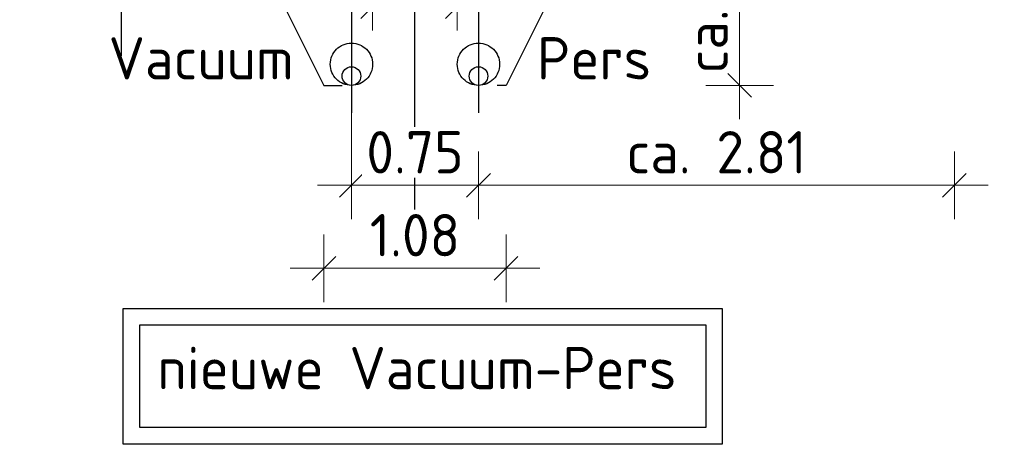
# Model space of a CAD drawing. Header units: metres. Extents: x 149234 to 159511, y 484155 to 486733.
# Tile 21 of 92: x 159050.33 to 159056.15, y 484428.57 to 484431.15. Entities that reach past the tile are written whole.
import ezdxf

# ---------------------------------------------------------------- set-up
doc = ezdxf.new("R2010")
doc.units = ezdxf.units.M
doc.linetypes.add('AM-AS', pattern=[16, 10, -2, 2, -2])
doc.linetypes.add('DASHED2', pattern=[0.375, 0.25, -0.125])
doc.layers.get('0').update_dxf_attribs({"lineweight": 25})
doc.layers.get('Defpoints').update_dxf_attribs({"color": 211, "lineweight": 25})
for name, color, linetype, lineweight in [('N-WE-AM-AS_WEG_GEBIEDSONTSLUITINGSWEG-G', 10, 'AM-AS', 18), ('X-XX-AL-LEGENDA-S', 7, 'Continuous', 25), ('X-XX-AL-M', 7, 'Continuous', 18), ('X-XX-AL-T25', 7, 'Continuous', 25)]:
    doc.layers.add(name, color=color, linetype=linetype, lineweight=lineweight)
doc.styles.add('NLCS-ISO-M100-T25', font='NLCS-ISO.ttf')
doc.dimstyles.new('NLCS-M100-T25-SCHRAP-X_L2_H1', dxfattribs={"dimscale": 0.1, "dimtxt": 2.5, "dimasz": 1.4, "dimexe": 2, "dimexo": 2, "dimgap": 0.7, "dimtad": 1, "dimzin": 0, "dimdsep": 46, "dimtxsty": 'NLCS-ISO-M100-T25', "dimblk": 'OBLIQUE', "dimcen": 0, "dimdle": 2, "dimclrd": 256, "dimclre": 256, "dimclrt": 256, "dimadec": 1, "dimazin": 0, "dimtfac": 1, "dimtofl": 0, "dimtmove": 1, "dimatfit": 0, "dimldrblk": 'OBLIQUE', "dimfxl": 2, "dimfxlon": 1, "dimtfill": 1, "dimtfillclr": 254, "dimtolj": 1, "dimtzin": 0, "dimlwd": 18, "dimlwe": 18, "dimarcsym": 0})

# ---------------------------------------------------------------- blocks, each defined once
blk = doc.blocks.new('_Oblique')
at = {"color": 0, "linetype": 'ByBlock', "lineweight": -2}
blk.add_line((-0.5, -0.5), (0.5, 0.5), dxfattribs=at)
blk = doc.blocks.new('*D95')
at = {"layer": 'Defpoints', "color": 0, "transparency": 16777216}
for p in [(159052.4158, 484431.2241), (159052.4158, 484430.8843), (159052.9158, 484430.8843)]:
    blk.add_point(p, dxfattribs=at)
at = {"layer": 'X-XX-AL-M', "linetype": 'Continuous', "lineweight": 18, "transparency": 16777216}
for p, q in [((159052.4158, 484431.0843), (159052.4158, 484431.4241)), ((159052.9158, 484431.0843), (159052.9158, 484431.4241)), ((159053.1158, 484431.2241), (159052.2158, 484431.2241))]:
    blk.add_line(p, q, dxfattribs=at)
at = {"layer": 'X-XX-AL-M', "transparency": 16777216, "insert": (159052.6658, 484431.4191), "char_height": 0.25, "attachment_point": 5, "style": 'NLCS-ISO-M100-T25', "bg_fill": 3, "box_fill_scale": 1.1, "bg_fill_color": 256, "bg_fill_true_color": 13158600, "bg_fill_transparency": 0}
blk.add_mtext('\\A1;0.50', dxfattribs=at)
at = {"layer": 'X-XX-AL-M', "lineweight": 18, "transparency": 16777216, "xscale": 0.14, "yscale": 0.14, "zscale": 0.14, "rotation": 180}
blk.add_blockref('_Oblique', (159052.4158, 484431.2241), dxfattribs=at)
at = {"layer": 'X-XX-AL-M', "lineweight": 18, "transparency": 16777216, "xscale": 0.14, "yscale": 0.14, "zscale": 0.14}
blk.add_blockref('_Oblique', (159052.9158, 484431.2241), dxfattribs=at)
blk = doc.blocks.new('*D96')
at = {"layer": 'Defpoints', "color": 0, "transparency": 16777216}
for p in [(159052.2908, 484430.5963), (159053.0408, 484430.5963), (159052.2908, 484430.1692)]:
    blk.add_point(p, dxfattribs=at)
at = {"layer": 'X-XX-AL-LEGENDA-S', "linetype": 'Continuous', "lineweight": 18, "transparency": 16777216}
for p, q in [((159052.2908, 484430.3692), (159052.2908, 484429.9692)), ((159053.0408, 484430.3692), (159053.0408, 484429.9692)), ((159053.2408, 484430.1692), (159052.0908, 484430.1692))]:
    blk.add_line(p, q, dxfattribs=at)
at = {"layer": 'X-XX-AL-LEGENDA-S', "lineweight": 18, "transparency": 16777216, "xscale": 0.14, "yscale": 0.14, "zscale": 0.14, "rotation": 180}
blk.add_blockref('_Oblique', (159052.2908, 484430.1692), dxfattribs=at)
at = {"layer": 'X-XX-AL-LEGENDA-S', "lineweight": 18, "transparency": 16777216, "xscale": 0.14, "yscale": 0.14, "zscale": 0.14}
blk.add_blockref('_Oblique', (159053.0408, 484430.1692), dxfattribs=at)
at = {"layer": 'X-XX-AL-LEGENDA-S', "transparency": 16777216, "insert": (159052.6658, 484430.3642), "char_height": 0.25, "attachment_point": 5, "style": 'NLCS-ISO-M100-T25', "bg_fill": 3, "box_fill_scale": 1.1, "bg_fill_color": 256, "bg_fill_true_color": 13158600, "bg_fill_transparency": 0}
blk.add_mtext('\\A1;0.75', dxfattribs=at)
blk = doc.blocks.new('*D136')
at = {"layer": 'Defpoints', "color": 0, "transparency": 16777216}
for p in [(159053.7387, 484431.83), (159054.5825, 484431.83), (159052.2908, 484430.7593)]:
    blk.add_point(p, dxfattribs=at)
at = {"layer": 'X-XX-AL-M', "linetype": 'Continuous', "lineweight": 18, "transparency": 16777216}
for p, q in [((159054.5825, 484430.5593), (159054.5825, 484432.03)), ((159054.3825, 484431.83), (159054.7825, 484431.83)), ((159054.3825, 484430.7593), (159054.7825, 484430.7593))]:
    blk.add_line(p, q, dxfattribs=at)
at = {"layer": 'X-XX-AL-M', "transparency": 16777216, "insert": (159054.3875, 484431.2793), "char_height": 0.25, "attachment_point": 5, "rotation": 90, "style": 'NLCS-ISO-M100-T25', "bg_fill": 3, "box_fill_scale": 1.1, "bg_fill_color": 256, "bg_fill_true_color": 13158600, "bg_fill_transparency": 0}
blk.add_mtext('\\A1;ca.1.07', dxfattribs=at)
at = {"layer": 'X-XX-AL-M', "lineweight": 18, "transparency": 16777216, "xscale": 0.14, "yscale": 0.14, "zscale": 0.14}
for p, rotation in [((159054.5825, 484431.83), 90), ((159054.5825, 484430.7593), 270)]:
    blk.add_blockref('_Oblique', p, dxfattribs=dict(at, rotation=rotation))
blk = doc.blocks.new('*D138')
at = {"layer": 'Defpoints', "color": 0, "transparency": 16777216}
for p in [(159052.1283, 484430.7593), (159053.2033, 484430.7593), (159053.2033, 484429.679)]:
    blk.add_point(p, dxfattribs=at)
at = {"layer": 'X-XX-AL-M', "linetype": 'Continuous', "lineweight": 18, "transparency": 16777216}
for p, q in [((159052.1283, 484429.879), (159052.1283, 484429.479)), ((159053.2033, 484429.879), (159053.2033, 484429.479)), ((159051.9283, 484429.679), (159053.4033, 484429.679))]:
    blk.add_line(p, q, dxfattribs=at)
at = {"layer": 'X-XX-AL-M', "lineweight": 18, "transparency": 16777216, "xscale": 0.14, "yscale": 0.14, "zscale": 0.14, "rotation": 180}
blk.add_blockref('_Oblique', (159052.1283, 484429.679), dxfattribs=at)
at = {"layer": 'X-XX-AL-M', "lineweight": 18, "transparency": 16777216, "xscale": 0.14, "yscale": 0.14, "zscale": 0.14}
blk.add_blockref('_Oblique', (159053.2033, 484429.679), dxfattribs=at)
at = {"layer": 'X-XX-AL-M', "transparency": 16777216, "insert": (159052.6658, 484429.874), "char_height": 0.25, "attachment_point": 5, "style": 'NLCS-ISO-M100-T25', "bg_fill": 3, "box_fill_scale": 1.1, "bg_fill_color": 256, "bg_fill_true_color": 13158600, "bg_fill_transparency": 0}
blk.add_mtext('\\A1;1.08', dxfattribs=at)
blk = doc.blocks.new('*D139')
at = {"layer": 'Defpoints', "color": 0, "transparency": 16777216}
for p in [(159050.9308, 484433.1682), (159050.9308, 484430.9345), (159052.2908, 484430.5963)]:
    blk.add_point(p, dxfattribs=at)
at = {"layer": 'X-XX-AL-LEGENDA-S', "linetype": 'Continuous', "lineweight": 18, "transparency": 16777216}
for p, q in [((159050.9308, 484432.9682), (159050.9308, 484433.3682)), ((159052.2908, 484432.9682), (159052.2908, 484433.3682)), ((159052.4908, 484433.1682), (159050.7308, 484433.1682))]:
    blk.add_line(p, q, dxfattribs=at)
at = {"layer": 'X-XX-AL-LEGENDA-S', "transparency": 16777216, "insert": (159051.6108, 484433.3632), "char_height": 0.25, "attachment_point": 5, "style": 'NLCS-ISO-M100-T25', "bg_fill": 3, "box_fill_scale": 1.1, "bg_fill_color": 256, "bg_fill_true_color": 13158600, "bg_fill_transparency": 0}
blk.add_mtext('\\A1;ca.1.36', dxfattribs=at)
at = {"layer": 'X-XX-AL-LEGENDA-S', "lineweight": 18, "transparency": 16777216, "xscale": 0.14, "yscale": 0.14, "zscale": 0.14, "rotation": 180}
blk.add_blockref('_Oblique', (159050.9308, 484433.1682), dxfattribs=at)
at = {"layer": 'X-XX-AL-LEGENDA-S', "lineweight": 18, "transparency": 16777216, "xscale": 0.14, "yscale": 0.14, "zscale": 0.14}
blk.add_blockref('_Oblique', (159052.2908, 484433.1682), dxfattribs=at)
blk = doc.blocks.new('*D140')
at = {"layer": 'Defpoints', "color": 0, "transparency": 16777216}
for p in [(159055.8508, 484431.0587), (159053.0408, 484430.5963), (159055.8508, 484430.1692)]:
    blk.add_point(p, dxfattribs=at)
at = {"layer": 'X-XX-AL-LEGENDA-S', "linetype": 'Continuous', "lineweight": 18, "transparency": 16777216}
for p, q in [((159053.0408, 484430.3692), (159053.0408, 484429.9692)), ((159055.8508, 484430.3692), (159055.8508, 484429.9692)), ((159052.8408, 484430.1692), (159056.0508, 484430.1692))]:
    blk.add_line(p, q, dxfattribs=at)
at = {"layer": 'X-XX-AL-LEGENDA-S', "lineweight": 18, "transparency": 16777216, "xscale": 0.14, "yscale": 0.14, "zscale": 0.14, "rotation": 180}
blk.add_blockref('_Oblique', (159053.0408, 484430.1692), dxfattribs=at)
at = {"layer": 'X-XX-AL-LEGENDA-S', "lineweight": 18, "transparency": 16777216, "xscale": 0.14, "yscale": 0.14, "zscale": 0.14}
blk.add_blockref('_Oblique', (159055.8508, 484430.1692), dxfattribs=at)
at = {"layer": 'X-XX-AL-LEGENDA-S', "transparency": 16777216, "insert": (159054.4458, 484430.3642), "char_height": 0.25, "attachment_point": 5, "style": 'NLCS-ISO-M100-T25', "bg_fill": 3, "box_fill_scale": 1.1, "bg_fill_color": 256, "bg_fill_true_color": 13158600, "bg_fill_transparency": 0}
blk.add_mtext('\\A1;ca. 2.81', dxfattribs=at)
blk = doc.blocks.new('*D129')
at = {"layer": 'Defpoints', "color": 0, "transparency": 16777216}
for p in [(159050.9308, 484432.5569), (159051.6174, 484431.7813), (159050.9308, 484430.9345)]:
    blk.add_point(p, dxfattribs=at)
at = {"layer": 'X-XX-AL-M', "linetype": 'Continuous', "lineweight": 18, "transparency": 16777216}
for p, q in [((159050.9308, 484432.3569), (159050.9308, 484432.7569)), ((159051.6174, 484432.3569), (159051.6174, 484432.7569)), ((159051.8174, 484432.5569), (159050.7308, 484432.5569))]:
    blk.add_line(p, q, dxfattribs=at)
at = {"layer": 'X-XX-AL-M', "transparency": 16777216, "insert": (159051.2741, 484432.7519), "char_height": 0.25, "attachment_point": 5, "style": 'NLCS-ISO-M100-T25', "bg_fill": 3, "box_fill_scale": 1.1, "bg_fill_color": 256, "bg_fill_true_color": 13158600, "bg_fill_transparency": 0}
blk.add_mtext('\\A1;0.69', dxfattribs=at)
at = {"layer": 'X-XX-AL-M', "lineweight": 18, "transparency": 16777216, "xscale": 0.14, "yscale": 0.14, "zscale": 0.14, "rotation": 180}
blk.add_blockref('_Oblique', (159050.9308, 484432.5569), dxfattribs=at)
at = {"layer": 'X-XX-AL-M', "lineweight": 18, "transparency": 16777216, "xscale": 0.14, "yscale": 0.14, "zscale": 0.14}
blk.add_blockref('_Oblique', (159051.6174, 484432.5569), dxfattribs=at)
blk = doc.blocks.new('*D165')
at = {"layer": 'Defpoints', "color": 0, "transparency": 16777216}
for p in [(159055.8508, 484433.1682), (159055.8508, 484431.0587), (159052.2908, 484430.5963)]:
    blk.add_point(p, dxfattribs=at)
at = {"layer": 'X-XX-AL-LEGENDA-S', "linetype": 'Continuous', "lineweight": 18, "transparency": 16777216}
for p, q in [((159052.2908, 484432.9682), (159052.2908, 484433.3682)), ((159055.8508, 484432.9682), (159055.8508, 484433.3682)), ((159052.0908, 484433.1682), (159056.0508, 484433.1682))]:
    blk.add_line(p, q, dxfattribs=at)
at = {"layer": 'X-XX-AL-LEGENDA-S', "lineweight": 18, "transparency": 16777216, "xscale": 0.14, "yscale": 0.14, "zscale": 0.14, "rotation": 180}
blk.add_blockref('_Oblique', (159052.2908, 484433.1682), dxfattribs=at)
at = {"layer": 'X-XX-AL-LEGENDA-S', "lineweight": 18, "transparency": 16777216, "xscale": 0.14, "yscale": 0.14, "zscale": 0.14}
blk.add_blockref('_Oblique', (159055.8508, 484433.1682), dxfattribs=at)
at = {"layer": 'X-XX-AL-LEGENDA-S', "transparency": 16777216, "insert": (159054.0708, 484433.3632), "char_height": 0.25, "attachment_point": 5, "style": 'NLCS-ISO-M100-T25', "bg_fill": 3, "box_fill_scale": 1.1, "bg_fill_color": 256, "bg_fill_true_color": 13158600, "bg_fill_transparency": 0}
blk.add_mtext('\\A1;ca. 3.56', dxfattribs=at)

msp = doc.modelspace()

# ---------------------------------------------------------------- linework, layer by layer
at = {"linetype": 'DASHED2', "ltscale": 5, "flags": 128}
for points in [[(159053.7387, 484431.83), (159053.2033, 484430.7593), (159052.6658, 484430.7593)], [(159051.6174, 484431.7813), (159052.1283, 484430.7593), (159052.6658, 484430.7593)]]:
    msp.add_lwpolyline(points, dxfattribs=at)
at = {"linetype": 'DASHED2', "ltscale": 5}
for centre in [(159052.2908, 484430.8843), (159053.0408, 484430.8843)]:
    msp.add_circle(centre, 0.125, dxfattribs=at)
at = {"layer": 'Defpoints'}
msp.add_line((159050.9308, 484435.2393), (159050.9308, 484430.9345), dxfattribs=at)
at = {"layer": 'Defpoints', "color": 215, "true_color": 0xa953a0}
for p, q in [((159052.6658, 484429.8765), (159052.6658, 484433.1632)), ((159052.2908, 484432.2831), (159052.2908, 484430.5963)), ((159053.0408, 484432.2831), (159053.0408, 484430.5963))]:
    msp.add_line(p, q, dxfattribs=at)
at = {"layer": 'N-WE-AM-AS_WEG_GEBIEDSONTSLUITINGSWEG-G'}
msp.add_line((159052.2908, 484437.5882), (159052.2908, 484429.9923), dxfattribs=at)
at = {"layer": 'X-XX-AL-T25'}
for points in [[(159050.944, 484429.4415), (159054.4792, 484429.4415), (159054.4792, 484428.6396), (159050.944, 484428.6396)], [(159051.041, 484429.3445), (159054.3822, 484429.3445), (159054.3822, 484428.7367), (159051.041, 484428.7367)]]:
    msp.add_lwpolyline(points, close=True, dxfattribs=at)
at = {"layer": 'X-XX-AL-T25', "color": 217, "lineweight": 30, "true_color": 0x93278f}
for centre in [(159052.2908, 484430.8143), (159053.0408, 484430.8143)]:
    msp.add_circle(centre, 0.055, dxfattribs=at)

# ---------------------------------------------------------------- texts
at = {"layer": 'X-XX-AL-T25', "style": 'NLCS-ISO-M100-T25'}
for s, p in [('Vacuum', (159050.8569, 484430.7944)), ('Pers', (159053.3858, 484430.7944))]:
    msp.add_text(s, height=0.25, dxfattribs=at).set_placement(p)
at = {"layer": 'X-XX-AL-T25', "insert": (159051.1462, 484429.6304), "char_height": 0.25, "attachment_point": 1, "style": 'NLCS-ISO-M100-T25'}
msp.add_mtext_dynamic_manual_height_columns('\\Pnieuwe Vacuum-Pers', width=4.398208, gutter_width=1.25, heights=[0], dxfattribs=at)

# ---------------------------------------------------------------- next in the draw order: dimensions: what is measured, and where the dimension line sits
at = {"layer": 'X-XX-AL-LEGENDA-S'}
dim = msp.add_linear_dim(base=(159052.2908, 484430.1692), p1=(159053.0408, 484430.5963), p2=(159052.2908, 484430.5963), angle=180, dimstyle='NLCS-M100-T25-SCHRAP-X_L2_H1', dxfattribs=at)
dim.commit()
dim.dimension.update_dxf_attribs({"geometry": '*D96', "text_midpoint": (159052.6658, 484430.3642)})

# ---------------------------------------------------------------- next in the draw order: dimensions: what is measured, and where the dimension line sits
dim = msp.add_linear_dim(base=(159050.9308, 484433.1682), p1=(159052.2908, 484430.5963), p2=(159050.9308, 484430.9345), angle=180, text='ca.<>', dimstyle='NLCS-M100-T25-SCHRAP-X_L2_H1', dxfattribs=at)
dim.commit()
dim.dimension.update_dxf_attribs({"geometry": '*D139', "text_midpoint": (159051.6108, 484433.1682), "dimtype": 160})
dim = msp.add_linear_dim(base=(159055.8508, 484430.1692), p1=(159053.0408, 484430.5963), p2=(159055.8508, 484431.0587), angle=180, text='ca. <>', dimstyle='NLCS-M100-T25-SCHRAP-X_L2_H1', dxfattribs=at)
dim.commit()
dim.dimension.update_dxf_attribs({"geometry": '*D140', "text_midpoint": (159054.4458, 484430.3642)})

# ---------------------------------------------------------------- next in the draw order: dimensions: what is measured, and where the dimension line sits
dim = msp.add_linear_dim(base=(159055.8508, 484433.1682), p1=(159052.2908, 484430.5963), p2=(159055.8508, 484431.0587), angle=180, text='ca. <>', dimstyle='NLCS-M100-T25-SCHRAP-X_L2_H1', dxfattribs=at)
dim.commit()
dim.dimension.update_dxf_attribs({"geometry": '*D165', "text_midpoint": (159054.0708, 484433.3632)})

# ---------------------------------------------------------------- next in the draw order: linework, layer by layer
at = {"layer": 'Defpoints'}
msp.add_circle((159059.5028, 484433.1843), 20.3459, dxfattribs=at)

# ---------------------------------------------------------------- next in the draw order: dimensions: what is measured, and where the dimension line sits
at = {"layer": 'X-XX-AL-M'}
dim = msp.add_linear_dim(base=(159050.9308, 484432.5569), p1=(159051.6174, 484431.7813), p2=(159050.9308, 484430.9345), dimstyle='NLCS-M100-T25-SCHRAP-X_L2_H1', dxfattribs=at)
dim.commit()
dim.dimension.update_dxf_attribs({"geometry": '*D129', "text_midpoint": (159051.2741, 484432.5569), "dimtype": 160})
dim = msp.add_linear_dim(base=(159052.4158, 484431.2241), p1=(159052.9158, 484430.8843), p2=(159052.4158, 484430.8843), angle=180, dimstyle='NLCS-M100-T25-SCHRAP-X_L2_H1', dxfattribs=at)
dim.commit()
dim.dimension.update_dxf_attribs({"geometry": '*D95', "text_midpoint": (159052.6658, 484431.2241), "dimtype": 160})

# ---------------------------------------------------------------- next in the draw order: dimensions: what is measured, and where the dimension line sits
dim = msp.add_linear_dim(base=(159054.5825, 484431.83), p1=(159052.2908, 484430.7593), p2=(159053.7387, 484431.83), angle=90, text='ca.<>', dimstyle='NLCS-M100-T25-SCHRAP-X_L2_H1', dxfattribs=at)
dim.commit()
dim.dimension.update_dxf_attribs({"geometry": '*D136', "text_midpoint": (159054.5825, 484431.2793), "dimtype": 160})

# ---------------------------------------------------------------- next in the draw order: dimensions: what is measured, and where the dimension line sits
dim = msp.add_linear_dim(base=(159053.2033294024, 484429.6789836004), p1=(159052.1283294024, 484430.7593473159), p2=(159053.2033294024, 484430.7593473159), dimstyle='NLCS-M100-T25-SCHRAP-X_L2_H1', dxfattribs=at)
dim.commit()
dim.dimension.update_dxf_attribs({"geometry": '*D138', "text_midpoint": (159052.6658294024, 484429.8739836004)})

doc.saveas('drawing.dxf')
